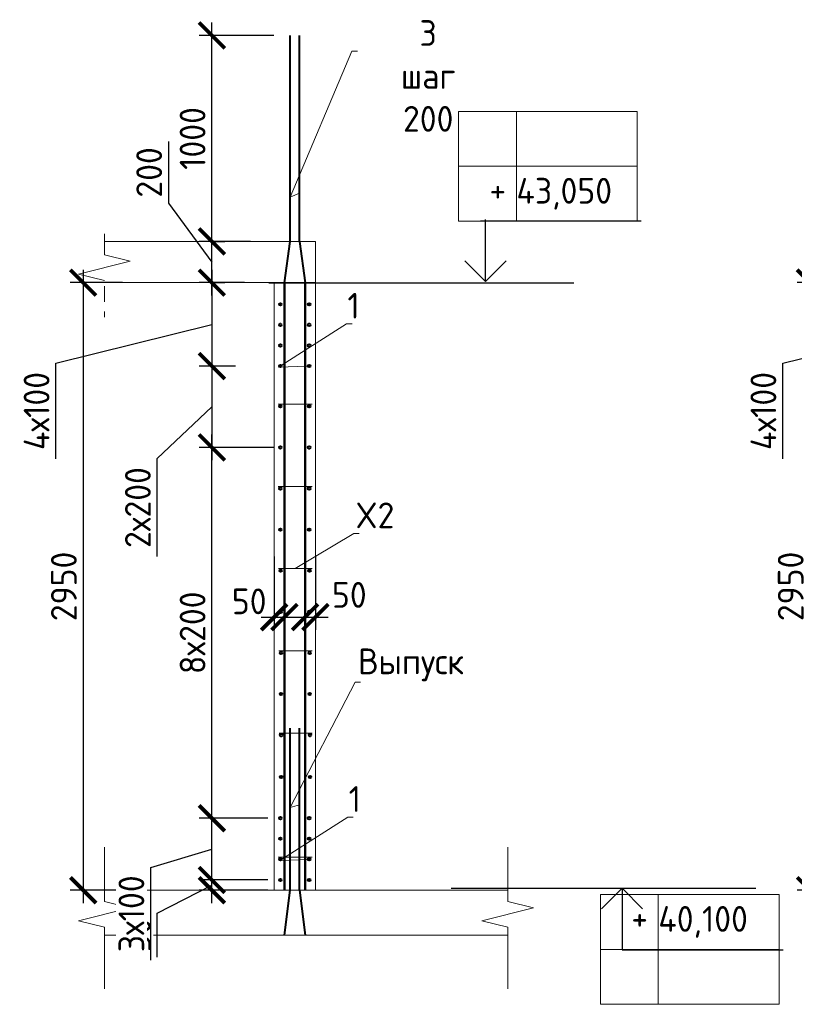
# Model space of a CAD drawing. Header units: millimetres. Extents: x 247266 to 730847, y -636031 to 10052.
# Tile 169 of 196: x 573888 to 581410, y -262108 to -252547. Entities that reach past the tile are written whole.
import ezdxf
from ezdxf import colors
from ezdxf.entities.mleader import LeaderData, LeaderLine
from ezdxf.math import Vec2, Vec3

# ---------------------------------------------------------------- set-up
doc = ezdxf.new("R2010")
doc.units = ezdxf.units.MM
doc.linetypes.add('01 Штриховая _4 мм_', pattern=[6, 3.5, -2.5])
for name, color, linetype, lineweight in [('AF_Perekritie', 7, 'Continuous', 18), ('AF_Stena', 7, 'Continuous', 18), ('KR_Fundament', 7, 'Continuous', 18), ('RAZMER', 7, 'Continuous', 15), ('Арм_шпильки', 7, 'Continuous', 18), ('Армирование', 7, 'Continuous', 40), ('АрмСтер', 7, 'Continuous', 50), ('АС-Таблицы', 7, 'Continuous', 20), ('отметки', 7, 'Continuous', 18), ('подоснова', 7, 'Continuous', 5)]:
    doc.layers.add(name, color=color, linetype=linetype, lineweight=lineweight)
doc.layers.add('РАЗМЕРЫ', color=7, linetype='Continuous')
doc.styles.add('GOST-2.304_Type-B', font='GOST_Common.ttf')
doc.styles.add('ГОСТ', font='GOST_Common.ttf')
doc.dimstyles.new('мой 25', dxfattribs={"dimscale": 100, "dimtxt": 2.5, "dimasz": 2.5, "dimexe": 1.25, "dimexo": 0.625, "dimtad": 1, "dimdec": 0, "dimlfac": 0.5, "dimtxsty": 'GOST-2.304_Type-B', "dimblk": 'ARCHTICK', "dimcen": 2.5, "dimdle": 1.25, "dimaunit": 1, "dimadec": 1, "dimazin": 2, "dimtfac": 1, "dimtdec": 0, "dimtmove": 1, "dimatfit": 3, "dimfxl": 6, "dimfxlon": 1, "dimtfill": 1, "dimlwd": -1, "dimlwe": -1, "dimarcsym": 0})

# ---------------------------------------------------------------- blocks, each defined once
blk = doc.blocks.new('_None')
blk = doc.blocks.new('_ArchTick')
at = {"color": 0, "linetype": 'ByBlock', "const_width": 0.15}
blk.add_lwpolyline([(-0.5, -0.5), (0.5, 0.5)], dxfattribs=at)
blk = doc.blocks.new('*D873')
at = {"layer": 'DEFPOINTS', "color": 0, "ltscale": 100}
for p in [(575718, -254700.1), (575754.7, -254700.1), (575717.7, -255100.1)]:
    blk.add_point(p, dxfattribs=at)
at = {"layer": 'РАЗМЕРЫ', "color": 0, "linetype": 'Continuous'}
for p, q in [((575333.2, -253729.4), (575333.2, -254329.9)), ((575333.2, -254329.9), (575754.7, -254900.1)), ((575754.7, -255225.1), (575754.7, -254575.1)), ((575780.5, -254700.1), (575879.7, -254700.1)), ((575780.2, -255100.1), (575879.7, -255100.1))]:
    blk.add_line(p, q, dxfattribs=at)
at = {"layer": 'РАЗМЕРЫ', "color": 0, "ltscale": 100, "xscale": 250, "yscale": 250, "zscale": 250}
for p, rotation in [((575754.7, -254700.1), 90), ((575754.7, -255100.1), 270)]:
    blk.add_blockref('_ArchTick', p, dxfattribs=dict(at, rotation=rotation))
at = {"layer": 'РАЗМЕРЫ', "color": 0, "lineweight": 0, "ltscale": 100, "insert": (575145.6, -254029.7), "char_height": 250, "attachment_point": 5, "rotation": 90, "style": 'GOST-2.304_Type-B', "bg_fill": 3, "box_fill_scale": 1.1, "bg_fill_color": 256, "bg_fill_true_color": 13158600, "bg_fill_transparency": 0}
blk.add_mtext('200', dxfattribs=at)
blk = doc.blocks.new('*D874')
at = {"layer": 'DEFPOINTS', "color": 0, "ltscale": 100}
for p in [(576359.4, -257697.5), (576459.4, -257697.5), (576459.4, -258347.7)]:
    blk.add_point(p, dxfattribs=at)
at = {"layer": 'РАЗМЕРЫ', "color": 0, "linetype": 'Continuous'}
for p, q in [((576359.4, -257760), (576359.4, -258472.7)), ((576459.4, -257760), (576459.4, -258472.7)), ((576234.4, -258347.7), (576584.4, -258347.7))]:
    blk.add_line(p, q, dxfattribs=at)
at = {"layer": 'РАЗМЕРЫ', "color": 0, "ltscale": 100, "xscale": 250, "yscale": 250, "zscale": 250}
blk.add_blockref('_ArchTick', (576359.4, -258347.7), dxfattribs=at)
at = {"layer": 'РАЗМЕРЫ', "color": 0, "ltscale": 100, "xscale": 250, "yscale": 250, "zscale": 250, "rotation": 180}
blk.add_blockref('_ArchTick', (576459.4, -258347.7), dxfattribs=at)
at = {"layer": 'РАЗМЕРЫ', "color": 0, "lineweight": 0, "ltscale": 100, "insert": (576116.8, -258194.7), "char_height": 250, "attachment_point": 5, "style": 'GOST-2.304_Type-B', "bg_fill": 3, "box_fill_scale": 1.1, "bg_fill_color": 256, "bg_fill_true_color": 13158600, "bg_fill_transparency": 0}
blk.add_mtext('50', dxfattribs=at)
blk = doc.blocks.new('*D875')
at = {"layer": 'DEFPOINTS', "color": 0, "ltscale": 100}
for p in [(576659.4, -257697.5), (576759.4, -257697.5), (576759.4, -258347.7)]:
    blk.add_point(p, dxfattribs=at)
at = {"layer": 'РАЗМЕРЫ', "color": 0, "linetype": 'Continuous'}
for p, q in [((576659.4, -257760), (576659.4, -258472.7)), ((576759.4, -257760), (576759.4, -258472.7)), ((576534.4, -258347.7), (576884.4, -258347.7))]:
    blk.add_line(p, q, dxfattribs=at)
at = {"layer": 'РАЗМЕРЫ', "color": 0, "ltscale": 100, "xscale": 250, "yscale": 250, "zscale": 250}
blk.add_blockref('_ArchTick', (576659.4, -258347.7), dxfattribs=at)
at = {"layer": 'РАЗМЕРЫ', "color": 0, "ltscale": 100, "xscale": 250, "yscale": 250, "zscale": 250, "rotation": 180}
blk.add_blockref('_ArchTick', (576759.4, -258347.7), dxfattribs=at)
at = {"layer": 'РАЗМЕРЫ', "color": 0, "lineweight": 0, "ltscale": 100, "insert": (577089, -258132.1), "char_height": 250, "attachment_point": 5, "style": 'GOST-2.304_Type-B', "bg_fill": 3, "box_fill_scale": 1.1, "bg_fill_color": 256, "bg_fill_true_color": 13158600, "bg_fill_transparency": 0}
blk.add_mtext('50', dxfattribs=at)
blk = doc.blocks.new('*D876')
at = {"layer": 'DEFPOINTS', "color": 0, "ltscale": 100}
for p in [(574950.4, -255100.1), (574504.9, -261000.1), (576823.7, -261000.1)]:
    blk.add_point(p, dxfattribs=at)
at = {"layer": 'РАЗМЕРЫ', "color": 0, "linetype": 'Continuous'}
for p, q in [((574504.9, -254975.1), (574504.9, -261125.1)), ((574887.9, -255100.1), (574379.9, -255100.1)), ((575104.9, -261000.1), (574379.9, -261000.1))]:
    blk.add_line(p, q, dxfattribs=at)
at = {"layer": 'РАЗМЕРЫ', "color": 0, "ltscale": 100, "xscale": 250, "yscale": 250, "zscale": 250}
for p, rotation in [((574504.9, -255100.1), 90), ((574504.9, -261000.1), 270)]:
    blk.add_blockref('_ArchTick', p, dxfattribs=dict(at, rotation=rotation))
at = {"layer": 'РАЗМЕРЫ', "color": 0, "lineweight": 0, "ltscale": 100, "insert": (574317.3, -258050.1), "char_height": 250, "attachment_point": 5, "rotation": 90, "style": 'GOST-2.304_Type-B', "bg_fill": 3, "box_fill_scale": 1.1, "bg_fill_color": 256, "bg_fill_true_color": 13158600, "bg_fill_transparency": 0}
blk.add_mtext('2950', dxfattribs=at)
blk = doc.blocks.new('*D877')
at = {"layer": 'DEFPOINTS', "color": 0, "ltscale": 100}
for p in [(575718, -254700.1), (575754.7, -254700.1), (575717.7, -255100.1)]:
    blk.add_point(p, dxfattribs=at)
at = {"layer": 'РАЗМЕРЫ', "color": 0, "linetype": 'Continuous'}
for p, q in [((575333.2, -253729.4), (575333.2, -254329.9)), ((575333.2, -254329.9), (575754.7, -254900.1)), ((575754.7, -255225.1), (575754.7, -254575.1)), ((575780.5, -254700.1), (575879.7, -254700.1)), ((575780.2, -255100.1), (575879.7, -255100.1))]:
    blk.add_line(p, q, dxfattribs=at)
at = {"layer": 'РАЗМЕРЫ', "color": 0, "ltscale": 100, "xscale": 250, "yscale": 250, "zscale": 250}
for p, rotation in [((575754.7, -254700.1), 90), ((575754.7, -255100.1), 270)]:
    blk.add_blockref('_ArchTick', p, dxfattribs=dict(at, rotation=rotation))
at = {"layer": 'РАЗМЕРЫ', "color": 0, "lineweight": 0, "ltscale": 100, "insert": (575145.6, -254029.7), "char_height": 250, "attachment_point": 5, "rotation": 90, "style": 'GOST-2.304_Type-B', "bg_fill": 3, "box_fill_scale": 1.1, "bg_fill_color": 256, "bg_fill_true_color": 13158600, "bg_fill_transparency": 0}
blk.add_mtext('200', dxfattribs=at)
blk = doc.blocks.new('*D878')
at = {"layer": 'DEFPOINTS', "color": 0, "ltscale": 100}
for p in [(575754.7, -260900.3), (576359.4, -260900.3), (576359.4, -261000.1)]:
    blk.add_point(p, dxfattribs=at)
at = {"layer": 'РАЗМЕРЫ', "color": 0, "linetype": 'Continuous'}
for p, q in [((575754.7, -261125.1), (575754.7, -260775.3)), ((576296.9, -260900.3), (575629.7, -260900.3)), ((575223.5, -261223.5), (575754.7, -260950.2)), ((576296.9, -261000.1), (575629.7, -261000.1)), ((575223.5, -261648.8), (575223.5, -261223.5))]:
    blk.add_line(p, q, dxfattribs=at)
at = {"layer": 'РАЗМЕРЫ', "color": 0, "ltscale": 100, "xscale": 250, "yscale": 250, "zscale": 250}
for p, rotation in [((575754.7, -260900.3), 270), ((575754.7, -261000.1), 90)]:
    blk.add_blockref('_ArchTick', p, dxfattribs=dict(at, rotation=rotation))
at = {"layer": 'РАЗМЕРЫ', "color": 0, "lineweight": 0, "ltscale": 100, "insert": (575035.8, -261436.2), "char_height": 250, "attachment_point": 5, "rotation": 90, "style": 'GOST-2.304_Type-B', "bg_fill": 3, "box_fill_scale": 1.1, "bg_fill_color": 256, "bg_fill_true_color": 13158600, "bg_fill_transparency": 0}
blk.add_mtext('50', dxfattribs=at)
blk = doc.blocks.new('*D879')
at = {"layer": 'DEFPOINTS', "color": 0, "ltscale": 100}
for p in [(575754.7, -260300.3), (576359.4, -260300.3), (576260.4, -260900.3)]:
    blk.add_point(p, dxfattribs=at)
at = {"layer": 'РАЗМЕРЫ', "color": 0, "linetype": 'Continuous'}
for p, q in [((575754.7, -261025.3), (575754.7, -260175.3)), ((576296.9, -260300.3), (575629.7, -260300.3)), ((575160.6, -260778.5), (575754.7, -260600.3)), ((575160.6, -261679.3), (575160.6, -260778.5)), ((576197.9, -260900.3), (575629.7, -260900.3))]:
    blk.add_line(p, q, dxfattribs=at)
at = {"layer": 'РАЗМЕРЫ', "color": 0, "ltscale": 100, "xscale": 250, "yscale": 250, "zscale": 250}
for p, rotation in [((575754.7, -260300.3), 90), ((575754.7, -260900.3), 270)]:
    blk.add_blockref('_ArchTick', p, dxfattribs=dict(at, rotation=rotation))
at = {"layer": 'РАЗМЕРЫ', "color": 0, "lineweight": 0, "ltscale": 100, "insert": (574973, -261228.9), "char_height": 250, "attachment_point": 5, "rotation": 90, "style": 'GOST-2.304_Type-B', "bg_fill": 3, "box_fill_scale": 1.1, "bg_fill_color": 256, "bg_fill_true_color": 13158600, "bg_fill_transparency": 0}
blk.add_mtext('3х100', dxfattribs=at)
blk = doc.blocks.new('*D880')
at = {"layer": 'DEFPOINTS', "color": 0, "ltscale": 100}
for p in [(575754.7, -256700.3), (576419.4, -256700.3), (576328.8, -260300.3)]:
    blk.add_point(p, dxfattribs=at)
at = {"layer": 'РАЗМЕРЫ', "color": 0, "linetype": 'Continuous'}
for p, q in [((575754.7, -260425.3), (575754.7, -256575.3)), ((576354.7, -256700.3), (575629.7, -256700.3)), ((576266.3, -260300.3), (575629.7, -260300.3))]:
    blk.add_line(p, q, dxfattribs=at)
at = {"layer": 'РАЗМЕРЫ', "color": 0, "ltscale": 100, "xscale": 250, "yscale": 250, "zscale": 250}
for p, rotation in [((575754.7, -256700.3), 90), ((575754.7, -260300.3), 270)]:
    blk.add_blockref('_ArchTick', p, dxfattribs=dict(at, rotation=rotation))
at = {"layer": 'РАЗМЕРЫ', "color": 0, "lineweight": 0, "ltscale": 100, "insert": (575567.1, -258500.3), "char_height": 250, "attachment_point": 5, "rotation": 90, "style": 'GOST-2.304_Type-B', "bg_fill": 3, "box_fill_scale": 1.1, "bg_fill_color": 256, "bg_fill_true_color": 13158600, "bg_fill_transparency": 0}
blk.add_mtext('8х200', dxfattribs=at)
blk = doc.blocks.new('*D881')
at = {"layer": 'DEFPOINTS', "color": 0, "ltscale": 100}
for p in [(576135.1, -255100.1), (575754.7, -255910.1), (576047, -255910.1)]:
    blk.add_point(p, dxfattribs=at)
at = {"layer": 'РАЗМЕРЫ', "color": 0, "linetype": 'Continuous'}
for p, q in [((575754.7, -254975.1), (575754.7, -256035.1)), ((576072.6, -255100.1), (575629.7, -255100.1)), ((574239.8, -255883.5), (575754.7, -255505.1)), ((574239.8, -256809.3), (574239.8, -255883.5)), ((575984.5, -255910.1), (575629.7, -255910.1))]:
    blk.add_line(p, q, dxfattribs=at)
at = {"layer": 'РАЗМЕРЫ', "color": 0, "ltscale": 100, "xscale": 250, "yscale": 250, "zscale": 250}
for p, rotation in [((575754.7, -255100.1), 90), ((575754.7, -255910.1), 270)]:
    blk.add_blockref('_ArchTick', p, dxfattribs=dict(at, rotation=rotation))
at = {"layer": 'РАЗМЕРЫ', "color": 0, "lineweight": 0, "ltscale": 100, "insert": (574052.2, -256346.4), "char_height": 250, "attachment_point": 5, "rotation": 90, "style": 'GOST-2.304_Type-B', "bg_fill": 3, "box_fill_scale": 1.1, "bg_fill_color": 256, "bg_fill_true_color": 13158600, "bg_fill_transparency": 0}
blk.add_mtext('4х100', dxfattribs=at)
blk = doc.blocks.new('*D1021')
at = {"layer": 'DEFPOINTS', "color": 0, "ltscale": 100}
for p in [(575754.7, -252700.1), (576514.7, -252700.1), (576192.9, -254700.1)]:
    blk.add_point(p, dxfattribs=at)
at = {"layer": 'РАЗМЕРЫ', "color": 0, "linetype": 'Continuous'}
for p, q in [((575754.7, -254825.1), (575754.7, -252575.1)), ((576354.7, -252700.1), (575629.7, -252700.1)), ((576130.4, -254700.1), (575629.7, -254700.1))]:
    blk.add_line(p, q, dxfattribs=at)
at = {"layer": 'РАЗМЕРЫ', "color": 0, "ltscale": 100, "xscale": 250, "yscale": 250, "zscale": 250}
for p, rotation in [((575754.7, -252700.1), 90), ((575754.7, -254700.1), 270)]:
    blk.add_blockref('_ArchTick', p, dxfattribs=dict(at, rotation=rotation))
at = {"layer": 'РАЗМЕРЫ', "color": 0, "lineweight": 0, "ltscale": 100, "insert": (575567.1, -253700.1), "char_height": 250, "attachment_point": 5, "rotation": 90, "style": 'GOST-2.304_Type-B', "bg_fill": 3, "box_fill_scale": 1.1, "bg_fill_color": 256, "bg_fill_true_color": 13158600, "bg_fill_transparency": 0}
blk.add_mtext('1000', dxfattribs=at)
blk = doc.blocks.new('*D882')
at = {"layer": 'DEFPOINTS', "color": 0, "ltscale": 100}
for p in [(576047, -255910.1), (575754.7, -256700.3), (576065.8, -256700.3)]:
    blk.add_point(p, dxfattribs=at)
at = {"layer": 'РАЗМЕРЫ', "color": 0, "linetype": 'Continuous'}
for p, q in [((575754.7, -255785.1), (575754.7, -256825.3)), ((575984.5, -255910.1), (575629.7, -255910.1)), ((575223.5, -256808.5), (575754.7, -256305.2)), ((576003.3, -256700.3), (575629.7, -256700.3)), ((575223.5, -257759.3), (575223.5, -256808.5))]:
    blk.add_line(p, q, dxfattribs=at)
at = {"layer": 'РАЗМЕРЫ', "color": 0, "ltscale": 100, "xscale": 250, "yscale": 250, "zscale": 250}
for p, rotation in [((575754.7, -255910.1), 90), ((575754.7, -256700.3), 270)]:
    blk.add_blockref('_ArchTick', p, dxfattribs=dict(at, rotation=rotation))
at = {"layer": 'РАЗМЕРЫ', "color": 0, "lineweight": 0, "ltscale": 100, "insert": (575035.8, -257283.9), "char_height": 250, "attachment_point": 5, "rotation": 90, "style": 'GOST-2.304_Type-B', "bg_fill": 3, "box_fill_scale": 1.1, "bg_fill_color": 256, "bg_fill_true_color": 13158600, "bg_fill_transparency": 0}
blk.add_mtext('2х200', dxfattribs=at)
blk = doc.blocks.new('*D1031')
at = {"layer": 'DEFPOINTS', "color": 0, "ltscale": 100}
for p in [(582008.5, -255100.1), (581563, -261000.1), (583881.8, -261000.1)]:
    blk.add_point(p, dxfattribs=at)
at = {"layer": 'РАЗМЕРЫ', "color": 0, "linetype": 'Continuous'}
for p, q in [((581563, -254975.1), (581563, -261125.1)), ((581946, -255100.1), (581438, -255100.1)), ((582163, -261000.1), (581438, -261000.1))]:
    blk.add_line(p, q, dxfattribs=at)
at = {"layer": 'РАЗМЕРЫ', "color": 0, "ltscale": 100, "xscale": 250, "yscale": 250, "zscale": 250}
for p, rotation in [((581563, -255100.1), 90), ((581563, -261000.1), 270)]:
    blk.add_blockref('_ArchTick', p, dxfattribs=dict(at, rotation=rotation))
at = {"layer": 'РАЗМЕРЫ', "color": 0, "lineweight": 0, "ltscale": 100, "insert": (581375.4, -258050.1), "char_height": 250, "attachment_point": 5, "rotation": 90, "style": 'GOST-2.304_Type-B', "bg_fill": 3, "box_fill_scale": 1.1, "bg_fill_color": 256, "bg_fill_true_color": 13158600, "bg_fill_transparency": 0}
blk.add_mtext('2950', dxfattribs=at)
blk = doc.blocks.new('*D1036')
at = {"layer": 'DEFPOINTS', "color": 0, "ltscale": 100}
for p in [(583193.2, -255100.1), (582812.9, -255910.1), (583105.2, -255910.1)]:
    blk.add_point(p, dxfattribs=at)
at = {"layer": 'РАЗМЕРЫ', "color": 0, "linetype": 'Continuous'}
for p, q in [((582812.9, -254975.1), (582812.9, -256035.1)), ((583130.7, -255100.1), (582687.9, -255100.1)), ((581298, -255883.5), (582812.9, -255505.1)), ((581298, -256809.3), (581298, -255883.5)), ((583042.7, -255910.1), (582687.9, -255910.1))]:
    blk.add_line(p, q, dxfattribs=at)
at = {"layer": 'РАЗМЕРЫ', "color": 0, "ltscale": 100, "xscale": 250, "yscale": 250, "zscale": 250}
for p, rotation in [((582812.9, -255100.1), 90), ((582812.9, -255910.1), 270)]:
    blk.add_blockref('_ArchTick', p, dxfattribs=dict(at, rotation=rotation))
at = {"layer": 'РАЗМЕРЫ', "color": 0, "lineweight": 0, "ltscale": 100, "insert": (581110.3, -256346.4), "char_height": 250, "attachment_point": 5, "rotation": 90, "style": 'GOST-2.304_Type-B', "bg_fill": 3, "box_fill_scale": 1.1, "bg_fill_color": 256, "bg_fill_true_color": 13158600, "bg_fill_transparency": 0}
blk.add_mtext('4х100', dxfattribs=at)
blk = doc.blocks.new('*T2946')
at = {"layer": 'DEFPOINTS', "color": 8, "linetype": 'ByBlock', "lineweight": 0}
for p, q in [((0, 1066.7), (1734.3, 1066.7)), ((0, 0), (0, 1066.7)), ((561.2, 0), (561.2, 1066.7)), ((1734.3, 0), (1734.3, 1066.7)), ((0, 533.3), (1734.3, 533.3)), ((0, 0), (1734.3, 0))]:
    blk.add_line(p, q, dxfattribs=at)
at = {"layer": 'АС-Таблицы', "color": 0, "char_height": 250, "style": 'ГОСТ'}
for s, insert, width, attachment_point in [('40,100', (561.2, 800), 1173.087, 4), ('+', (461.2, 966.7), 361.223, 3)]:
    blk.add_mtext(s, dxfattribs=dict(at, insert=insert, width=width, attachment_point=attachment_point))
blk = doc.blocks.new('*T2952')
at = {"layer": 'DEFPOINTS', "color": 8, "linetype": 'ByBlock', "lineweight": 0}
for p, q in [((0, 0), (1734.3, 0)), ((0, 0), (0, -1066.7)), ((561.2, 0), (561.2, -1066.7)), ((1734.3, 0), (1734.3, -1066.7)), ((0, -533.3), (1734.3, -533.3)), ((0, -1066.7), (1734.3, -1066.7))]:
    blk.add_line(p, q, dxfattribs=at)
at = {"layer": 'АС-Таблицы', "color": 0, "char_height": 250, "style": 'ГОСТ'}
for s, insert, width, attachment_point in [('43,050', (561.2, -800), 1173.087, 4), ('+', (461.2, -633.3), 361.223, 3)]:
    blk.add_mtext(s, dxfattribs=dict(at, insert=insert, width=width, attachment_point=attachment_point))

msp = doc.modelspace()

# ---------------------------------------------------------------- linework, layer by layer
for points in [[(578217.23, -255102.97), (579051.8, -255102.97)], [(578076.65, -260980.11), (581037.62, -260980.11)]]:
    msp.add_lwpolyline(points)
at = {"layer": 'AF_Perekritie', "linetype": '01 Штриховая _4 мм_', "lineweight": 9}
for p, q in [((576759.44, -254700.12), (574710.85, -254700.12)), ((574710.85, -255100.12), (576759.44, -255100.12))]:
    msp.add_line(p, q, dxfattribs=at)
at = {"layer": 'AF_Stena', "lineweight": 20}
for p, q in [((576359.44, -255100.12), (576359.44, -261000.12)), ((576759.44, -255100.12), (576359.44, -255100.12)), ((576759.44, -261000.12), (576759.44, -255100.12))]:
    msp.add_line(p, q, dxfattribs=at)
for points in [[(574710.85, -254775.12), (574710.85, -254625.12)], [(574710.85, -254775.12), (574710.85, -254830.12)], [(574960.85, -254892.62), (574460.85, -255017.62)], [(574710.85, -254830.12), (574960.85, -254892.62)], [(574460.85, -255017.62), (574710.85, -255080.12)], [(574710.85, -255135.12), (574710.85, -255285.12)], [(574710.85, -255380.12), (574710.85, -255435.12)], [(574710.85, -261053.45), (574710.85, -260581.6)], [(578627.25, -261053.45), (578627.25, -260581.6)], [(574710.85, -261053.45), (574710.85, -261108.45)], [(578627.25, -261053.45), (578627.25, -261108.45)], [(574960.85, -261170.95), (574460.85, -261295.95)], [(574710.85, -261108.45), (574960.85, -261170.95)], [(578877.25, -261170.95), (578377.25, -261295.95)], [(578627.25, -261108.45), (578877.25, -261170.95)], [(574460.85, -261295.95), (574710.85, -261358.45)], [(578377.25, -261295.95), (578627.25, -261358.45)], [(574710.85, -261358.45), (574710.85, -261413.45)], [(578627.25, -261358.45), (578627.25, -261413.45)], [(574710.85, -261413.45), (574710.85, -261957.56)], [(578627.25, -261413.45), (578627.25, -261957.56)]]:
    msp.add_lwpolyline(points, dxfattribs=at)
at = {"layer": 'KR_Fundament', "lineweight": 9}
for p, q in [((578627.25, -261000.12), (574710.85, -261000.12)), ((574710.85, -261435.97), (578627.25, -261435.97))]:
    msp.add_line(p, q, dxfattribs=at)
at = {"layer": 'RAZMER', "ltscale": 100}
for p, q in [((578361.6, -254501.2), (579924.1, -254501.2)), ((578361.6, -254503.85), (579924.1, -254503.85)), ((578361.6, -254503.85), (579924.1, -254503.85)), ((579737.82, -261427.46), (579739.35, -261574.27)), ((579739.35, -261579.23), (581301.85, -261579.23)), ((579739.35, -261579.23), (581301.85, -261579.23)), ((579739.35, -261581.88), (581301.85, -261581.88))]:
    msp.add_line(p, q, dxfattribs=at)
at = {"layer": 'Арм_шпильки'}
msp.add_line((576399.44, -256280.27), (576728.94, -256280.27), dxfattribs=at)
at = {"layer": 'Армирование', "ltscale": 100}
for p, q in [((576514.72, -254700.12), (576514.72, -252700.12)), ((576605.44, -254700.12), (576605.44, -252700.12)), ((576514.42, -261000.12), (576514.72, -259426.99)), ((576605.14, -261000.12), (576605.44, -259426.99))]:
    msp.add_line(p, q, dxfattribs=at)
for centre in [(576419.44, -256300.27), (576699.44, -256300.27), (576419.44, -256700.27), (576699.44, -256700.27), (576699.44, -260500.12), (576699.44, -260900.12)]:
    msp.add_circle(centre, 12, dxfattribs=at)
at = {"layer": 'АрмСтер', "ltscale": 15}
for p, q in [((576460.72, -261000.12), (576460.72, -255100.12)), ((576659.13, -261000.12), (576659.13, -255100.12))]:
    msp.add_line(p, q, dxfattribs=at)
at = {"layer": 'отметки', "linetype": 'Continuous', "lineweight": 25, "ltscale": 100}
for p, q in [((578412.39, -255087.8), (578412.39, -254487.8)), ((579737.82, -260980.11), (579737.82, -261580.11))]:
    msp.add_line(p, q, dxfattribs=at)
for points in [[(578212.39, -254887.8), (578412.39, -255087.8), (578612.39, -254887.8)], [(579537.82, -261180.11), (579737.82, -260980.11), (579937.82, -261180.11)]]:
    msp.add_lwpolyline(points, dxfattribs=at)

# ---------------------------------------------------------------- block references
msp.add_blockref('*T2952', (578150.66, -253437.18))

# ---------------------------------------------------------------- dimensions: what is measured, and where the dimension line sits
at = {"layer": 'РАЗМЕРЫ', "lineweight": 0}
dim = msp.add_linear_dim(base=(581563.01, -261000.12), p1=(582008.53, -255100.12), p2=(583881.8, -261000.12), angle=90, dimstyle='мой 25', dxfattribs=at)
dim.commit()
dim.dimension.update_dxf_attribs({"geometry": '*D1031', "text_midpoint": (581375.39, -258050.12)})

# ---------------------------------------------------------------- leaders
at = {"layer": 'подоснова'}
ml = msp.add_multileader_mtext('Standard', dxfattribs=at)
ml.set_content('1 ', color=256, style='GOST-2.304_Type-B')
ml.set_leader_properties(color=256, linetype='ByLayer', lineweight=15)
ml.set_arrow_properties(name='NONE')
ml.build(insert=Vec2(0, 0))
ml.multileader.update_dxf_attribs({"text_left_attachment_type": 6, "text_right_attachment_type": 6, "dogleg_length": 10, "arrow_head_size": 18})
ctx = ml.context
ctx.base_point, ctx.char_height, ctx.arrow_head_size, ctx.landing_gap_size, ctx.plane_origin = Vec3(577072.71, -255498.96), 250, 18, 20, Vec3(576078.2, -255058.68)
ctx.left_attachment, ctx.right_attachment, ctx.text_align_type = 6, 6, 1
notes = []
notes.append((ctx, [(0, (1, 1, 0), (577062.67, -255498.96), (1, 0), 10, [(1, [(576684.66, -255911.56), (576400.81, -255920.94)], 0, [])])]))
ctx.mtext.insert, ctx.mtext.width, ctx.mtext.alignment, ctx.mtext.flow_direction = Vec3(577130.21, -255198.96), 22.8978, 2, 5
ml = msp.add_multileader_mtext('Standard', dxfattribs=at)
ml.set_content('Выпуск', color=256, style='GOST-2.304_Type-B')
ml.set_leader_properties(color=256, linetype='ByLayer', lineweight=15)
ml.set_arrow_properties(name='NONE')
ml.build(insert=Vec2(0, 0))
ml.multileader.update_dxf_attribs({"text_left_attachment_type": 6, "text_right_attachment_type": 6, "dogleg_length": 10, "arrow_head_size": 18})
ctx = ml.context
ctx.base_point, ctx.char_height, ctx.arrow_head_size, ctx.landing_gap_size, ctx.plane_origin = Vec3(577155.72, -258977.7), 250, 18, 20, Vec3(575998.71, -258959.57)
ctx.left_attachment, ctx.right_attachment, ctx.text_align_type = 6, 6, 1
notes.append((ctx, [(0, (1, 1, 0), (577145.21, -258978.02), (1, 0), 10, [(1, [(576605.3, -260169.93), (576514.45, -260197.47)], 0, [])])]))
ctx.mtext.insert, ctx.mtext.width, ctx.mtext.alignment, ctx.mtext.flow_direction = Vec3(577688.22, -258652.7), 22.8978, 2, 5
for ctx, leaders in notes:
    for number, flags, end, landing, length, lines in leaders:
        leader = LeaderData()
        leader.index, (leader.has_last_leader_line, leader.has_dogleg_vector, leader.attachment_direction) = number, flags
        leader.last_leader_point, leader.dogleg_vector, leader.dogleg_length = Vec3(end), Vec3(landing), length
        for number, points, colour, breaks in lines:
            line = LeaderLine()
            line.index, line.vertices, line.color, line.breaks = number, Vec3.list(points), colors.encode_raw_color(colour), breaks
            leader.lines.append(line)
        ctx.leaders.append(leader)

# ---------------------------------------------------------------- next in the draw order: block references
msp.add_blockref('*T2946', (579528.4, -262107.6))

# ---------------------------------------------------------------- next in the draw order: dimensions: what is measured, and where the dimension line sits
at = {"layer": 'РАЗМЕРЫ', "lineweight": 0}
dim = msp.add_linear_dim(base=(575754.72, -254700.12), p1=(575717.71, -255100.12), p2=(575717.96, -254700.12), angle=90, dimstyle='мой 25', dxfattribs=at)
dim.commit()
dim.dimension.update_dxf_attribs({"geometry": '*D873', "text_midpoint": (575333.24, -254267.39), "dimtype": 160})
dim = msp.add_linear_dim(base=(582812.86, -255910.12), p1=(583193.21, -255100.12), p2=(583105.15, -255910.12), angle=90, text='4х100', dimstyle='мой 25', dxfattribs=at)
dim.commit()
dim.dimension.update_dxf_attribs({"geometry": '*D1036', "text_midpoint": (581297.97, -255946.04), "dimtype": 160})
dim = msp.add_linear_dim(base=(576459.4, -258347.71), p1=(576359.44, -257697.53), p2=(576459.4, -257697.53), dimstyle='мой 25', dxfattribs=at)
dim.commit()
dim.dimension.update_dxf_attribs({"geometry": '*D874', "text_midpoint": (576116.8, -258382.28), "dimtype": 160})

# ---------------------------------------------------------------- next in the draw order: dimensions: what is measured, and where the dimension line sits
dim = msp.add_linear_dim(base=(576759.44, -258347.71), p1=(576659.4, -257697.53), p2=(576759.44, -257697.53), dimstyle='мой 25', dxfattribs=at)
dim.commit()
dim.dimension.update_dxf_attribs({"geometry": '*D875', "text_midpoint": (577089.05, -258319.7), "dimtype": 160})

# ---------------------------------------------------------------- next in the draw order: dimensions: what is measured, and where the dimension line sits
dim = msp.add_linear_dim(base=(574504.88, -261000.12), p1=(574950.39, -255100.12), p2=(576823.66, -261000.12), angle=90, dimstyle='мой 25', dxfattribs=at)
dim.commit()
dim.dimension.update_dxf_attribs({"geometry": '*D876', "text_midpoint": (574317.25, -258050.12)})

# ---------------------------------------------------------------- next in the draw order: linework, layer by layer
msp.add_lwpolyline([(576308.26, -255102.97), (579269.23, -255102.97)])
at = {"layer": 'AF_Stena', "lineweight": 20}
msp.add_line((576759.44, -255100.12), (576759.44, -254701.14), dxfattribs=at)
at = {"layer": 'Арм_шпильки'}
for p, q in [((576399.44, -257078.6), (576728.94, -257078.6)), ((576402.11, -257876.93), (576728.94, -257876.93)), ((576404.79, -258675.25), (576728.94, -258675.25)), ((576407.46, -259473.58), (576728.94, -259473.58)), ((576399.44, -260680.12), (576728.94, -260680.12))]:
    msp.add_line(p, q, dxfattribs=at)
at = {"layer": 'Армирование', "ltscale": 100}
for p, q in [((576460.72, -255102.55), (576514.72, -254700.12)), ((576605.44, -254700.12), (576659.44, -255102.55)), ((576460.72, -261435.97), (576514.42, -261000.12)), ((576605.14, -261000.12), (576659.13, -261434.68))]:
    msp.add_line(p, q, dxfattribs=at)
for centre in [(576419.44, -255310.12), (576699.44, -255310.12), (576419.44, -255510.12), (576699.44, -255510.12), (576419.44, -255710.12), (576699.44, -255710.12), (576419.44, -255910.12), (576699.44, -255910.12), (576419.44, -257098.6), (576699.44, -257098.6), (576419.44, -257498.6), (576699.44, -257498.6), (576422.11, -257896.93), (576702.11, -257896.93), (576422.11, -258296.93), (576702.11, -258296.93), (576424.79, -258695.25), (576704.79, -258695.25), (576424.79, -259095.25), (576704.79, -259095.25), (576427.46, -259493.58), (576707.46, -259493.58), (576427.46, -259900.58), (576707.46, -259900.58), (576699.44, -260300.12), (576419.44, -260500.12), (576419.44, -260700.12), (576699.44, -260700.12), (576419.44, -260900.12)]:
    msp.add_circle(centre, 12, dxfattribs=at)

# ---------------------------------------------------------------- next in the draw order: dimensions: what is measured, and where the dimension line sits
at = {"layer": 'РАЗМЕРЫ', "lineweight": 0}
for base, p1, p2, picture, middle in [((575754.72, -254700.12), (575717.71, -255100.12), (575717.96, -254700.12), '*D877', (575333.24, -254267.39)), ((575754.72, -260900.27), (576359.44, -261000.12), (576359.44, -260900.27), '*D878', (575223.47, -261286))]:
    dim = msp.add_linear_dim(base=base, p1=p1, p2=p2, angle=90, dimstyle='мой 25', dxfattribs=at)
    dim.commit()
    dim.dimension.update_dxf_attribs({"geometry": picture, "text_midpoint": middle, "dimtype": 160})

# ---------------------------------------------------------------- next in the draw order: leaders
at = {"layer": 'подоснова'}
ml = msp.add_multileader_mtext('Standard', dxfattribs=at)
ml.set_content('X2', color=256, style='GOST-2.304_Type-B')
ml.set_leader_properties(color=256, linetype='ByLayer', lineweight=15)
ml.set_arrow_properties(name='NONE')
ml.build(insert=Vec2(0, 0))
ml.multileader.update_dxf_attribs({"text_left_attachment_type": 6, "text_right_attachment_type": 6, "dogleg_length": 10, "arrow_head_size": 18})
ctx = ml.context
ctx.base_point, ctx.char_height, ctx.arrow_head_size, ctx.landing_gap_size, ctx.plane_origin = Vec3(577142.48, -257534.7), 250, 18, 20, Vec3(576147.97, -256388.56)
ctx.left_attachment, ctx.right_attachment, ctx.text_align_type = 6, 6, 1
notes = []
notes.append((ctx, [(0, (1, 1, 0), (577132.3, -257534.96), (1, 0), 10, [(0, [(576564.19, -257876.93)], 0, [])])]))
ctx.mtext.insert, ctx.mtext.width, ctx.mtext.alignment, ctx.mtext.flow_direction = Vec3(577337.48, -257234.7), 22.8978, 2, 5
for ctx, leaders in notes:
    for number, flags, end, landing, length, lines in leaders:
        leader = LeaderData()
        leader.index, (leader.has_last_leader_line, leader.has_dogleg_vector, leader.attachment_direction) = number, flags
        leader.last_leader_point, leader.dogleg_vector, leader.dogleg_length = Vec3(end), Vec3(landing), length
        for number, points, colour, breaks in lines:
            line = LeaderLine()
            line.index, line.vertices, line.color, line.breaks = number, Vec3.list(points), colors.encode_raw_color(colour), breaks
            leader.lines.append(line)
        ctx.leaders.append(leader)

# ---------------------------------------------------------------- next in the draw order: dimensions: what is measured, and where the dimension line sits
at = {"layer": 'РАЗМЕРЫ', "lineweight": 0}
dim = msp.add_linear_dim(base=(575754.72, -252700.12), p1=(576192.89, -254700.12), p2=(576514.72, -252700.12), angle=90, dimstyle='мой 25', dxfattribs=at)
dim.commit()
dim.dimension.update_dxf_attribs({"geometry": '*D1021', "text_midpoint": (575567.09, -253700.12)})
dim = msp.add_linear_dim(base=(575754.72, -260300.27), p1=(576260.43, -260900.27), p2=(576359.44, -260300.27), angle=90, text='3х100', dimstyle='мой 25', dxfattribs=at)
dim.commit()
dim.dimension.update_dxf_attribs({"geometry": '*D879', "text_midpoint": (574972.97, -260841.01)})

# ---------------------------------------------------------------- next in the draw order: dimensions: what is measured, and where the dimension line sits
dim = msp.add_linear_dim(base=(575754.72, -256700.27), p1=(576328.81, -260300.27), p2=(576419.44, -256700.27), angle=90, text='8х200', dimstyle='мой 25', dxfattribs=at)
dim.commit()
dim.dimension.update_dxf_attribs({"geometry": '*D880', "text_midpoint": (575567.09, -258500.27)})

# ---------------------------------------------------------------- next in the draw order: leaders
at = {"layer": 'подоснова'}
ml = msp.add_multileader_mtext('Standard', dxfattribs=at)
ml.set_content('3 шаг 200', color=256, style='GOST-2.304_Type-B')
ml.set_leader_properties(color=256, linetype='ByLayer', lineweight=15)
ml.set_arrow_properties(name='NONE')
ml.build(insert=Vec2(0, 0))
ml.multileader.update_dxf_attribs({"text_left_attachment_type": 6, "text_right_attachment_type": 6, "dogleg_length": 10, "arrow_head_size": 18})
ctx = ml.context
ctx.base_point, ctx.char_height, ctx.arrow_head_size, ctx.landing_gap_size, ctx.plane_origin = Vec3(577124.58, -252851.14), 250, 18, 20, Vec3(576106.13, -253215.7)
ctx.left_attachment, ctx.right_attachment, ctx.text_align_type = 6, 6, 1
notes = []
notes.append((ctx, [(0, (1, 1, 0), (577113.98, -252851.39), (1, 0), 10, [(1, [(576605.44, -254232.22), (576514.72, -254270.06)], 0, [])])]))
ctx.mtext.insert, ctx.mtext.width, ctx.mtext.alignment, ctx.mtext.flow_direction = Vec3(577855.19, -252551.14), 22.8978, 2, 5
for ctx, leaders in notes:
    for number, flags, end, landing, length, lines in leaders:
        leader = LeaderData()
        leader.index, (leader.has_last_leader_line, leader.has_dogleg_vector, leader.attachment_direction) = number, flags
        leader.last_leader_point, leader.dogleg_vector, leader.dogleg_length = Vec3(end), Vec3(landing), length
        for number, points, colour, breaks in lines:
            line = LeaderLine()
            line.index, line.vertices, line.color, line.breaks = number, Vec3.list(points), colors.encode_raw_color(colour), breaks
            leader.lines.append(line)
        ctx.leaders.append(leader)

# ---------------------------------------------------------------- next in the draw order: linework, layer by layer
at = {"layer": 'Армирование', "ltscale": 100}
msp.add_circle((576419.44, -260300.12), 12, dxfattribs=at)

# ---------------------------------------------------------------- next in the draw order: dimensions: what is measured, and where the dimension line sits
at = {"layer": 'РАЗМЕРЫ', "lineweight": 0}
dim = msp.add_linear_dim(base=(575754.72, -255910.12), p1=(576135.07, -255100.12), p2=(576047.02, -255910.12), angle=90, text='4х100', dimstyle='мой 25', dxfattribs=at)
dim.commit()
dim.dimension.update_dxf_attribs({"geometry": '*D881', "text_midpoint": (574239.83, -255946.04), "dimtype": 160})

# ---------------------------------------------------------------- next in the draw order: leaders
at = {"layer": 'подоснова'}
ml = msp.add_multileader_mtext('Standard', dxfattribs=at)
ml.set_content('1 ', color=256, style='GOST-2.304_Type-B')
ml.set_leader_properties(color=256, linetype='ByLayer', lineweight=15)
ml.set_arrow_properties(name='NONE')
ml.build(insert=Vec2(0, 0))
ml.multileader.update_dxf_attribs({"text_left_attachment_type": 6, "text_right_attachment_type": 6, "dogleg_length": 10, "arrow_head_size": 18})
ctx = ml.context
ctx.base_point, ctx.char_height, ctx.arrow_head_size, ctx.landing_gap_size, ctx.plane_origin = Vec3(577084.71, -260288.96), 250, 18, 20, Vec3(576090.2, -259848.68)
ctx.left_attachment, ctx.right_attachment, ctx.text_align_type = 6, 6, 1
notes = []
notes.append((ctx, [(0, (1, 1, 0), (577074.67, -260288.96), (1, 0), 10, [(1, [(576696.66, -260701.56), (576412.81, -260710.94)], 0, [])])]))
ctx.mtext.insert, ctx.mtext.width, ctx.mtext.alignment, ctx.mtext.flow_direction = Vec3(577142.21, -259988.96), 22.8978, 2, 5
for ctx, leaders in notes:
    for number, flags, end, landing, length, lines in leaders:
        leader = LeaderData()
        leader.index, (leader.has_last_leader_line, leader.has_dogleg_vector, leader.attachment_direction) = number, flags
        leader.last_leader_point, leader.dogleg_vector, leader.dogleg_length = Vec3(end), Vec3(landing), length
        for number, points, colour, breaks in lines:
            line = LeaderLine()
            line.index, line.vertices, line.color, line.breaks = number, Vec3.list(points), colors.encode_raw_color(colour), breaks
            leader.lines.append(line)
        ctx.leaders.append(leader)

# ---------------------------------------------------------------- next in the draw order: dimensions: what is measured, and where the dimension line sits
at = {"layer": 'РАЗМЕРЫ', "lineweight": 0}
dim = msp.add_linear_dim(base=(575754.72, -256700.27), p1=(576047.02, -255910.12), p2=(576065.79, -256700.27), angle=90, text='2х200', dimstyle='мой 25', dxfattribs=at)
dim.commit()
dim.dimension.update_dxf_attribs({"geometry": '*D882', "text_midpoint": (575223.47, -256870.96), "dimtype": 160})

doc.saveas('drawing.dxf')
